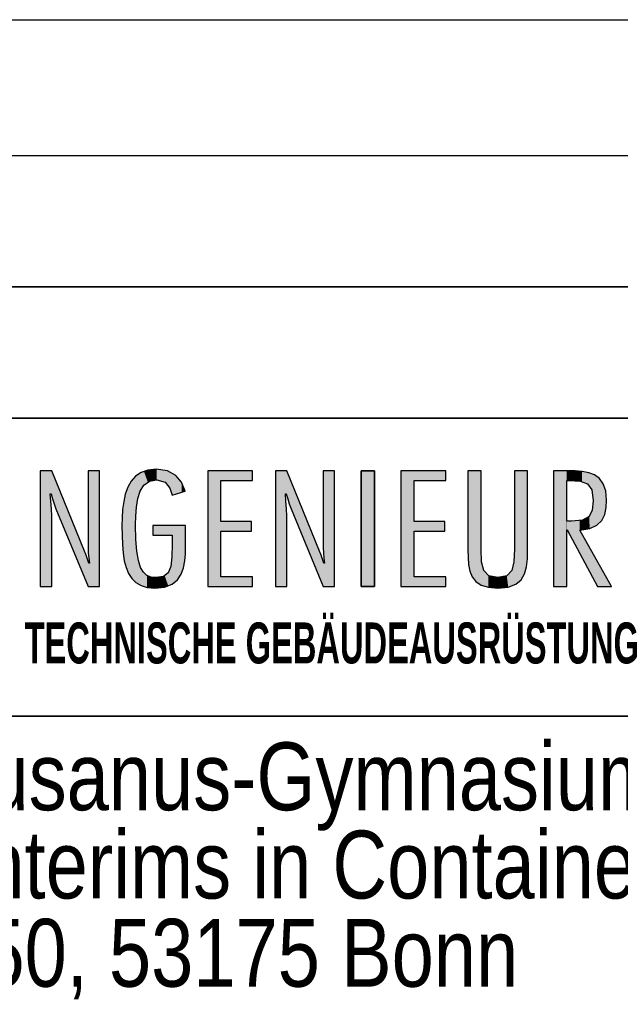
# Model space of a CAD drawing. Extents: x 229 to 926, y 37 to 878.
# Tile 25 of 163: x 786 to 817, y 90 to 140. Entities that reach past the tile are written whole.
import ezdxf
from ezdxf.lldxf.tags import DXFTag

# ---------------------------------------------------------------- set-up
doc = ezdxf.new("R2010")
doc.units = 0
doc.layers.get('0').update_dxf_attribs({"linetype": 'fein_strichliert', "lineweight": 13})
doc.layers.add('X_BI_Geometrie', color=7, linetype='Continuous', lineweight=13)
doc.layers.add('X_BI_Text', color=7, linetype='Continuous', lineweight=25)
doc.styles.get("Standard").update_dxf_attribs({"font": 'arial.ttf'})
tags = doc.linetypes.add('fein_strichliert', pattern=[4, 1, -2, 1]).pattern_tags.tags
tags[8:9] = [DXFTag(74, 4), DXFTag(75, 0), DXFTag(340, '0'), DXFTag(46, 0.0), DXFTag(50, 0.0), DXFTag(44, 0.0), DXFTag(45, 0.0)]
tags[6:7] = [DXFTag(74, 4), DXFTag(75, 0), DXFTag(340, '0'), DXFTag(46, 0.0), DXFTag(50, 0.0), DXFTag(44, 0.0), DXFTag(45, 0.0)]
tags[4:5] = [DXFTag(74, 4), DXFTag(75, 0), DXFTag(340, '0'), DXFTag(46, 0.0), DXFTag(50, 0.0), DXFTag(44, 0.0), DXFTag(45, 0.0)]

# ---------------------------------------------------------------- blocks, each defined once
blk = doc.blocks.new('Blockreferenz-A03CPAFNA9', base_point=(739.746, 41.581))
at = {"color": 0, "linetype": 'ByBlock', "lineweight": 25, "ltscale": 0.25}
for p, q in [((741.976, 140.336), (920.976, 140.336)), ((741.976, 133.336), (920.976, 133.336))]:
    blk.add_line(p, q, dxfattribs=at)
at = {"color": 0, "linetype": 'ByBlock', "lineweight": 35, "ltscale": 0.35}
for p, q in [((741.976, 126.563), (920.976, 126.563)), ((741.976, 119.79), (920.976, 119.79)), ((741.976, 104.408), (920.976, 104.408))]:
    blk.add_line(p, q, dxfattribs=at)
at = {"color": 0, "lineweight": -2}
for p, q in [((786.679, 117.068), (787.273, 117.068)), ((786.679, 111.099), (786.679, 117.068)), ((787.273, 117.068), (788.957, 112.92)), ((789.142, 117.068), (789.736, 117.068)), ((789.142, 113.094), (789.142, 117.068)), ((789.736, 117.068), (789.736, 111.099)), ((791.588, 116.783), (791.874, 116.979)), ((791.874, 116.979), (792.228, 117.104)), ((792.228, 117.104), (792.656, 117.147)), ((792.656, 117.147), (793.234, 117.063)), ((793.234, 117.063), (793.665, 116.829)), ((793.665, 116.829), (793.966, 116.473)), ((795.313, 111.099), (795.313, 117.068)), ((795.313, 117.068), (797.621, 117.068)), ((797.621, 117.068), (797.621, 116.561)), ((798.798, 111.099), (798.798, 117.068)), ((798.798, 117.068), (799.392, 117.068)), ((799.392, 117.068), (801.076, 112.92)), ((801.262, 117.068), (801.855, 117.068)), ((801.262, 113.094), (801.262, 117.068)), ((801.855, 117.068), (801.855, 111.099)), ((803.227, 117.068), (803.908, 117.068)), ((803.227, 111.099), (803.227, 117.068)), ((803.908, 117.068), (803.908, 111.099)), ((805.271, 111.099), (805.271, 117.068)), ((805.271, 117.068), (807.579, 117.068)), ((807.579, 117.068), (807.579, 116.561)), ((808.727, 112.991), (808.727, 117.068)), ((808.727, 117.068), (809.408, 117.068)), ((809.408, 117.068), (809.408, 113.023)), ((811.122, 117.068), (811.804, 117.068)), ((811.122, 113.023), (811.122, 117.068)), ((811.804, 117.068), (811.804, 112.991)), ((813.868, 117.068), (813.137, 117.068)), ((813.137, 117.068), (813.137, 111.099)), ((814.247, 117.063), (813.868, 117.068)), ((814.612, 117.035), (814.247, 117.063)), ((814.952, 116.971), (814.612, 117.035)), ((815.254, 116.854), (814.952, 116.971)), ((815.508, 116.669), (815.254, 116.854)), ((791.19, 116.215), (791.362, 116.525)), ((791.362, 116.525), (791.588, 116.783)), ((792.026, 116.327), (791.831, 116.018)), ((792.306, 116.532), (792.026, 116.327)), ((792.685, 116.609), (792.306, 116.532)), ((793.113, 116.481), (792.685, 116.609)), ((793.361, 116.175), (793.113, 116.481)), ((793.966, 116.473), (794.155, 116.023)), ((795.995, 116.561), (795.995, 114.456)), ((797.621, 116.561), (795.995, 116.561)), ((805.953, 116.561), (805.953, 114.456)), ((807.579, 116.561), (805.953, 116.561)), ((813.819, 116.561), (813.955, 116.561)), ((813.819, 114.471), (813.819, 116.561)), ((813.955, 116.561), (814.511, 116.532)), ((814.511, 116.532), (814.889, 116.396)), ((814.889, 116.396), (815.104, 116.084)), ((815.704, 116.4), (815.508, 116.669)), ((815.829, 116.032), (815.704, 116.4)), ((787.195, 115.881), (787.228, 115.495)), ((787.234, 115.881), (787.195, 115.881)), ((787.315, 115.623), (787.234, 115.881)), ((790.98, 115.478), (791.065, 115.863)), ((791.065, 115.863), (791.19, 116.215)), ((791.831, 116.018), (791.705, 115.632)), ((793.483, 115.809), (793.361, 116.175)), ((794.155, 116.023), (793.483, 115.809)), ((799.353, 115.881), (799.314, 115.881)), ((799.314, 115.881), (799.347, 115.495)), ((799.434, 115.623), (799.353, 115.881)), ((815.104, 116.084), (815.172, 115.524)), ((815.873, 115.548), (815.829, 116.032)), ((787.228, 115.495), (787.259, 115.111)), ((787.393, 115.365), (787.315, 115.623)), ((787.487, 115.113), (787.393, 115.365)), ((790.927, 115.071), (790.98, 115.478)), ((791.705, 115.632), (791.633, 115.196)), ((799.347, 115.495), (799.378, 115.111)), ((799.512, 115.365), (799.434, 115.623)), ((799.606, 115.113), (799.512, 115.365)), ((815.172, 115.524), (815.133, 115.029)), ((815.853, 115.173), (815.873, 115.548)), ((787.259, 115.111), (787.273, 114.725)), ((789.142, 111.099), (787.487, 115.113)), ((790.901, 114.65), (790.927, 115.071)), ((791.633, 115.196), (791.602, 114.734)), ((799.378, 115.111), (799.392, 114.725)), ((801.262, 111.099), (799.606, 115.113)), ((815.133, 115.029), (814.975, 114.704)), ((815.624, 114.507), (815.777, 114.819)), ((815.777, 114.819), (815.853, 115.173)), ((787.273, 114.725), (787.273, 111.099)), ((790.893, 114.226), (790.901, 114.65)), ((791.602, 114.734), (791.594, 114.273)), ((791.594, 114.273), (791.61, 113.523)), ((795.995, 114.456), (797.572, 114.456)), ((797.572, 114.456), (797.572, 113.949)), ((799.392, 114.725), (799.392, 111.099)), ((805.953, 114.456), (807.53, 114.456)), ((807.53, 114.456), (807.53, 113.949)), ((814.062, 114.471), (813.819, 114.471)), ((814.638, 114.526), (814.062, 114.471)), ((814.975, 114.704), (814.638, 114.526)), ((815.373, 114.256), (815.624, 114.507)), ((790.898, 113.727), (790.893, 114.226)), ((792.49, 113.743), (792.49, 114.25)), ((792.49, 114.25), (794.165, 114.25)), ((794.165, 114.25), (794.165, 113.149)), ((797.572, 113.949), (795.995, 113.949)), ((795.995, 113.949), (795.995, 111.606)), ((805.953, 113.949), (805.953, 111.606)), ((807.53, 113.949), (805.953, 113.949)), ((813.819, 111.099), (813.819, 114.02)), ((813.819, 114.02), (813.838, 114.02)), ((813.838, 114.02), (815.396, 111.099)), ((814.491, 114.012), (815.002, 114.084)), ((816.117, 111.099), (814.491, 114.012)), ((815.002, 114.084), (815.373, 114.256)), ((790.915, 113.259), (790.898, 113.727)), ((790.951, 112.825), (790.915, 113.259)), ((791.61, 113.523), (791.659, 112.917)), ((793.483, 113.743), (792.49, 113.743)), ((793.47, 112.622), (793.483, 113.292)), ((793.483, 113.292), (793.483, 113.743)), ((788.957, 112.92), (789.039, 112.714)), ((789.156, 112.831), (789.142, 113.094)), ((789.184, 112.566), (789.156, 112.831)), ((791.012, 112.43), (790.951, 112.825)), ((791.659, 112.917), (791.74, 112.444)), ((794.16, 112.787), (794.132, 112.419)), ((794.165, 113.149), (794.16, 112.787)), ((801.076, 112.92), (801.158, 112.714)), ((801.275, 112.831), (801.262, 113.094)), ((801.303, 112.566), (801.275, 112.831)), ((808.733, 112.599), (808.727, 112.991)), ((809.408, 113.023), (809.431, 112.376)), ((811.098, 112.376), (811.122, 113.023)), ((811.804, 112.991), (811.794, 112.535)), ((789.039, 112.714), (789.112, 112.508)), ((789.112, 112.508), (789.181, 112.302)), ((789.181, 112.302), (789.21, 112.302)), ((789.21, 112.302), (789.184, 112.566)), ((791.102, 112.076), (791.012, 112.43)), ((791.74, 112.444), (791.854, 112.088)), ((793.41, 112.131), (793.47, 112.622)), ((794.132, 112.419), (794.067, 112.062)), ((801.158, 112.714), (801.232, 112.508)), ((801.232, 112.508), (801.3, 112.302)), ((801.3, 112.302), (801.33, 112.302)), ((801.33, 112.302), (801.303, 112.566)), ((808.76, 112.232), (808.733, 112.599)), ((809.431, 112.376), (809.541, 111.919)), ((810.986, 111.919), (811.098, 112.376)), ((811.794, 112.535), (811.749, 112.119)), ((791.228, 111.768), (791.102, 112.076)), ((791.394, 111.508), (791.228, 111.768)), ((791.854, 112.088), (792.001, 111.835)), ((792.001, 111.835), (792.182, 111.672)), ((793.029, 111.616), (793.273, 111.801)), ((793.273, 111.801), (793.41, 112.131)), ((793.946, 111.731), (793.754, 111.445)), ((794.067, 112.062), (793.946, 111.731)), ((808.826, 111.898), (808.76, 112.232)), ((808.945, 111.605), (808.826, 111.898)), ((809.541, 111.919), (809.799, 111.648)), ((810.728, 111.648), (810.986, 111.919)), ((811.649, 111.753), (811.472, 111.449)), ((811.749, 112.119), (811.649, 111.753)), ((791.608, 111.299), (791.394, 111.508)), ((791.875, 111.146), (791.608, 111.299)), ((792.182, 111.672), (792.397, 111.584)), ((792.397, 111.584), (792.646, 111.558)), ((792.646, 111.558), (793.029, 111.616)), ((793.754, 111.445), (793.475, 111.22)), ((795.995, 111.606), (797.621, 111.606)), ((797.621, 111.606), (797.621, 111.099)), ((805.953, 111.606), (807.579, 111.606)), ((807.579, 111.606), (807.579, 111.099)), ((809.132, 111.362), (808.945, 111.605)), ((809.405, 111.177), (809.132, 111.362)), ((809.799, 111.648), (810.265, 111.558)), ((810.265, 111.558), (810.728, 111.648)), ((811.472, 111.449), (811.196, 111.218)), ((787.273, 111.099), (786.679, 111.099)), ((789.736, 111.099), (789.142, 111.099)), ((792.199, 111.052), (791.875, 111.146)), ((792.588, 111.02), (792.199, 111.052)), ((793.092, 111.073), (792.588, 111.02)), ((793.475, 111.22), (793.092, 111.073)), ((797.621, 111.099), (795.313, 111.099)), ((799.392, 111.099), (798.798, 111.099)), ((801.855, 111.099), (801.262, 111.099)), ((807.579, 111.099), (805.271, 111.099)), ((809.777, 111.061), (809.405, 111.177)), ((810.265, 111.02), (809.777, 111.061)), ((810.801, 111.071), (810.265, 111.02)), ((811.196, 111.218), (810.801, 111.071)), ((813.137, 111.099), (813.819, 111.099)), ((815.396, 111.099), (816.117, 111.099))]:
    blk.add_line(p, q, dxfattribs=at)
at = {"color": 0, "lineweight": 25}
for p, q in [((787.273, 117.068), (786.679, 117.068)), ((786.679, 117.068), (786.679, 111.099)), ((788.957, 112.92), (787.273, 117.068)), ((789.736, 117.068), (789.142, 117.068)), ((789.142, 117.068), (789.142, 113.094)), ((789.736, 111.099), (789.736, 117.068)), ((791.874, 116.979), (791.588, 116.783)), ((792.228, 117.104), (791.874, 116.979)), ((792.656, 117.147), (792.228, 117.104)), ((793.234, 117.063), (792.656, 117.147)), ((793.665, 116.829), (793.234, 117.063)), ((793.966, 116.473), (793.665, 116.829)), ((797.621, 117.068), (795.313, 117.068)), ((795.313, 117.068), (795.313, 111.099)), ((797.621, 116.561), (797.621, 117.068)), ((799.392, 117.068), (798.798, 117.068)), ((798.798, 117.068), (798.798, 111.099)), ((801.076, 112.92), (799.392, 117.068)), ((801.855, 117.068), (801.262, 117.068)), ((801.262, 117.068), (801.262, 113.094)), ((801.855, 111.099), (801.855, 117.068)), ((803.227, 117.068), (803.908, 117.068)), ((803.227, 111.099), (803.227, 117.068)), ((803.908, 117.068), (803.227, 117.068)), ((803.227, 117.068), (803.227, 111.099)), ((803.908, 117.068), (803.908, 111.099)), ((803.908, 111.099), (803.908, 117.068)), ((807.579, 117.068), (805.271, 117.068)), ((805.271, 117.068), (805.271, 111.099)), ((807.579, 116.561), (807.579, 117.068)), ((809.408, 117.068), (808.727, 117.068)), ((808.727, 117.068), (808.727, 112.991)), ((809.408, 113.023), (809.408, 117.068)), ((811.804, 117.068), (811.122, 117.068)), ((811.122, 117.068), (811.122, 113.023)), ((811.804, 112.991), (811.804, 117.068)), ((813.868, 117.068), (813.137, 117.068)), ((813.137, 117.068), (813.137, 111.099)), ((814.247, 117.063), (813.868, 117.068)), ((814.612, 117.035), (814.247, 117.063)), ((814.952, 116.971), (814.612, 117.035)), ((815.254, 116.854), (814.952, 116.971)), ((815.508, 116.669), (815.254, 116.854)), ((791.362, 116.525), (791.19, 116.215)), ((791.588, 116.783), (791.362, 116.525)), ((791.831, 116.018), (792.026, 116.327)), ((792.026, 116.327), (792.306, 116.532)), ((792.306, 116.532), (792.685, 116.609)), ((792.685, 116.609), (793.113, 116.481)), ((793.113, 116.481), (793.361, 116.175)), ((794.155, 116.023), (793.966, 116.473)), ((795.995, 114.456), (795.995, 116.561)), ((795.995, 116.561), (797.621, 116.561)), ((805.953, 114.456), (805.953, 116.561)), ((805.953, 116.561), (807.579, 116.561)), ((813.819, 114.471), (813.819, 116.561)), ((813.819, 116.561), (813.955, 116.561)), ((813.955, 116.561), (814.511, 116.532)), ((814.511, 116.532), (814.889, 116.396)), ((814.889, 116.396), (815.104, 116.084)), ((815.704, 116.4), (815.508, 116.669)), ((815.829, 116.032), (815.704, 116.4)), ((787.228, 115.495), (787.195, 115.881)), ((787.195, 115.881), (787.234, 115.881)), ((787.234, 115.881), (787.315, 115.623)), ((791.065, 115.863), (790.98, 115.478)), ((791.19, 116.215), (791.065, 115.863)), ((791.705, 115.632), (791.831, 116.018)), ((793.361, 116.175), (793.483, 115.809)), ((793.483, 115.809), (794.155, 116.023)), ((799.347, 115.495), (799.314, 115.881)), ((799.314, 115.881), (799.353, 115.881)), ((799.353, 115.881), (799.434, 115.623)), ((815.104, 116.084), (815.172, 115.524)), ((815.873, 115.548), (815.829, 116.032)), ((787.259, 115.111), (787.228, 115.495)), ((787.315, 115.623), (787.393, 115.365)), ((787.393, 115.365), (787.487, 115.113)), ((790.98, 115.478), (790.927, 115.071)), ((791.633, 115.196), (791.705, 115.632)), ((799.378, 115.111), (799.347, 115.495)), ((799.434, 115.623), (799.512, 115.365)), ((799.512, 115.365), (799.606, 115.113)), ((815.172, 115.524), (815.133, 115.029)), ((815.853, 115.173), (815.873, 115.548)), ((787.273, 114.725), (787.259, 115.111)), ((787.487, 115.113), (789.142, 111.099)), ((790.927, 115.071), (790.901, 114.65)), ((791.602, 114.734), (791.633, 115.196)), ((799.392, 114.725), (799.378, 115.111)), ((799.606, 115.113), (801.262, 111.099)), ((815.133, 115.029), (814.975, 114.704)), ((815.624, 114.507), (815.777, 114.819)), ((815.777, 114.819), (815.853, 115.173)), ((787.273, 111.099), (787.273, 114.725)), ((790.901, 114.65), (790.893, 114.226)), ((791.594, 114.273), (791.602, 114.734)), ((791.61, 113.523), (791.594, 114.273)), ((797.572, 114.456), (795.995, 114.456)), ((797.572, 113.949), (797.572, 114.456)), ((799.392, 111.099), (799.392, 114.725)), ((807.53, 114.456), (805.953, 114.456)), ((807.53, 113.949), (807.53, 114.456)), ((814.062, 114.471), (813.819, 114.471)), ((814.638, 114.526), (814.062, 114.471)), ((814.975, 114.704), (814.638, 114.526)), ((815.373, 114.256), (815.624, 114.507)), ((790.893, 114.226), (790.898, 113.727)), ((794.165, 114.25), (792.49, 114.25)), ((792.49, 114.25), (792.49, 113.743)), ((794.165, 113.149), (794.165, 114.25)), ((795.995, 111.606), (795.995, 113.949)), ((795.995, 113.949), (797.572, 113.949)), ((805.953, 113.949), (807.53, 113.949)), ((805.953, 111.606), (805.953, 113.949)), ((813.819, 114.02), (813.838, 114.02)), ((813.819, 111.099), (813.819, 114.02)), ((813.838, 114.02), (815.396, 111.099)), ((814.491, 114.012), (815.002, 114.084)), ((816.117, 111.099), (814.491, 114.012)), ((815.002, 114.084), (815.373, 114.256)), ((790.898, 113.727), (790.915, 113.259)), ((790.915, 113.259), (790.951, 112.825)), ((791.659, 112.917), (791.61, 113.523)), ((792.49, 113.743), (793.483, 113.743)), ((793.483, 113.292), (793.47, 112.622)), ((793.483, 113.743), (793.483, 113.292)), ((789.039, 112.714), (788.957, 112.92)), ((789.142, 113.094), (789.156, 112.831)), ((789.156, 112.831), (789.184, 112.566)), ((790.951, 112.825), (791.012, 112.43)), ((791.74, 112.444), (791.659, 112.917)), ((794.132, 112.419), (794.16, 112.787)), ((794.16, 112.787), (794.165, 113.149)), ((801.158, 112.714), (801.076, 112.92)), ((801.262, 113.094), (801.275, 112.831)), ((801.275, 112.831), (801.303, 112.566)), ((808.727, 112.991), (808.733, 112.599)), ((809.431, 112.376), (809.408, 113.023)), ((811.122, 113.023), (811.098, 112.376)), ((811.794, 112.535), (811.804, 112.991)), ((789.112, 112.508), (789.039, 112.714)), ((789.181, 112.302), (789.112, 112.508)), ((789.21, 112.302), (789.181, 112.302)), ((789.184, 112.566), (789.21, 112.302)), ((791.012, 112.43), (791.102, 112.076)), ((791.854, 112.088), (791.74, 112.444)), ((793.47, 112.622), (793.41, 112.131)), ((794.067, 112.062), (794.132, 112.419)), ((801.232, 112.508), (801.158, 112.714)), ((801.3, 112.302), (801.232, 112.508)), ((801.33, 112.302), (801.3, 112.302)), ((801.303, 112.566), (801.33, 112.302)), ((808.733, 112.599), (808.76, 112.232)), ((809.541, 111.919), (809.431, 112.376)), ((811.098, 112.376), (810.986, 111.919)), ((811.749, 112.119), (811.794, 112.535)), ((791.102, 112.076), (791.228, 111.768)), ((791.228, 111.768), (791.394, 111.508)), ((792.001, 111.835), (791.854, 112.088)), ((792.182, 111.672), (792.001, 111.835)), ((793.273, 111.801), (793.029, 111.616)), ((793.41, 112.131), (793.273, 111.801)), ((793.754, 111.445), (793.946, 111.731)), ((793.946, 111.731), (794.067, 112.062)), ((808.76, 112.232), (808.826, 111.898)), ((808.826, 111.898), (808.945, 111.605)), ((809.799, 111.648), (809.541, 111.919)), ((810.986, 111.919), (810.728, 111.648)), ((811.472, 111.449), (811.649, 111.753)), ((811.649, 111.753), (811.749, 112.119)), ((791.394, 111.508), (791.608, 111.299)), ((791.608, 111.299), (791.875, 111.146)), ((792.397, 111.584), (792.182, 111.672)), ((792.646, 111.558), (792.397, 111.584)), ((793.029, 111.616), (792.646, 111.558)), ((793.475, 111.22), (793.754, 111.445)), ((797.621, 111.606), (795.995, 111.606)), ((797.621, 111.099), (797.621, 111.606)), ((807.579, 111.606), (805.953, 111.606)), ((807.579, 111.099), (807.579, 111.606)), ((808.945, 111.605), (809.132, 111.362)), ((809.132, 111.362), (809.405, 111.177)), ((810.265, 111.558), (809.799, 111.648)), ((810.728, 111.648), (810.265, 111.558)), ((811.196, 111.218), (811.472, 111.449)), ((786.679, 111.099), (787.273, 111.099)), ((789.142, 111.099), (789.736, 111.099)), ((791.875, 111.146), (792.199, 111.052)), ((792.199, 111.052), (792.588, 111.02)), ((792.588, 111.02), (793.092, 111.073)), ((793.092, 111.073), (793.475, 111.22)), ((795.313, 111.099), (797.621, 111.099)), ((798.798, 111.099), (799.392, 111.099)), ((801.262, 111.099), (801.855, 111.099)), ((803.908, 111.099), (803.227, 111.099)), ((803.227, 111.099), (803.908, 111.099)), ((805.271, 111.099), (807.579, 111.099)), ((809.405, 111.177), (809.777, 111.061)), ((809.777, 111.061), (810.265, 111.02)), ((810.265, 111.02), (810.801, 111.071)), ((810.801, 111.071), (811.196, 111.218)), ((813.137, 111.099), (813.819, 111.099)), ((815.396, 111.099), (816.117, 111.099))]:
    blk.add_line(p, q, dxfattribs=at)
for points in [[(786.679, 111.099), (786.679, 117.068), (787.195, 111.099)], [(787.195, 111.099), (786.679, 117.068), (787.195, 117.068)], [(787.195, 115.881), (787.195, 117.068), (787.234, 115.881)], [(787.234, 115.881), (787.195, 117.068), (787.234, 117.068)], [(787.234, 115.881), (787.234, 117.068), (787.273, 115.757)], [(787.273, 115.757), (787.234, 117.068), (787.273, 117.068)], [(787.273, 115.757), (787.273, 117.068), (787.315, 115.623)], [(787.315, 115.623), (787.273, 117.068), (787.315, 116.965)], [(787.315, 115.623), (787.315, 116.965), (787.393, 115.365)], [(787.393, 115.365), (787.315, 116.965), (787.393, 116.771)], [(789.142, 113.094), (789.142, 117.068), (789.156, 112.831)], [(789.156, 112.831), (789.142, 117.068), (789.156, 117.068)], [(789.156, 112.831), (789.156, 117.068), (789.184, 112.566)], [(789.184, 112.566), (789.156, 117.068), (789.184, 117.068)], [(789.184, 112.566), (789.184, 117.068), (789.21, 112.302)], [(789.21, 112.302), (789.184, 117.068), (789.21, 117.068)], [(789.21, 111.099), (789.21, 117.068), (789.736, 111.099)], [(789.736, 111.099), (789.21, 117.068), (789.736, 117.068)], [(791.633, 115.196), (791.602, 116.792), (791.633, 116.814)], [(791.705, 115.632), (791.633, 116.814), (791.705, 116.863)], [(791.633, 115.196), (791.633, 116.814), (791.705, 115.632)], [(791.831, 116.018), (791.705, 116.863), (791.831, 116.949)], [(791.705, 115.632), (791.705, 116.863), (791.831, 116.018)], [(791.874, 116.087), (791.831, 116.949), (791.874, 116.979)], [(791.831, 116.018), (791.831, 116.949), (791.874, 116.087)], [(792.026, 116.327), (791.874, 116.979), (792.026, 117.032)], [(791.874, 116.087), (791.874, 116.979), (792.026, 116.327)], [(792.228, 116.475), (792.026, 117.032), (792.228, 117.104)], [(792.026, 116.327), (792.026, 117.032), (792.228, 116.475)], [(792.306, 116.532), (792.228, 117.104), (792.306, 117.111)], [(792.228, 116.475), (792.228, 117.104), (792.306, 116.532)], [(792.656, 116.603), (792.306, 117.111), (792.656, 117.147)], [(792.306, 116.532), (792.306, 117.111), (792.656, 116.603)], [(792.656, 116.603), (792.656, 117.147), (792.685, 116.609)], [(792.685, 116.609), (792.656, 117.147), (792.685, 117.143)], [(792.685, 116.609), (792.685, 117.143), (793.113, 116.481)], [(793.113, 116.481), (792.685, 117.143), (793.113, 117.081)], [(793.113, 116.481), (793.113, 117.081), (793.234, 116.332)], [(793.234, 116.332), (793.113, 117.081), (793.234, 117.063)], [(793.234, 116.332), (793.234, 117.063), (793.361, 116.175)], [(793.361, 116.175), (793.234, 117.063), (793.361, 116.994)], [(793.361, 116.175), (793.361, 116.994), (793.483, 115.809)], [(793.483, 115.809), (793.361, 116.994), (793.483, 116.927)], [(793.483, 115.809), (793.483, 116.927), (793.665, 115.867)], [(793.665, 115.867), (793.483, 116.927), (793.665, 116.829)], [(793.665, 115.867), (793.665, 116.829), (793.966, 115.963)], [(793.966, 115.963), (793.665, 116.829), (793.966, 116.473)], [(795.313, 111.099), (795.313, 117.068), (795.995, 111.099)], [(795.995, 116.561), (795.313, 117.068), (795.995, 117.068)], [(795.995, 111.099), (795.313, 117.068), (795.995, 111.606)], [(795.995, 111.606), (795.313, 117.068), (795.995, 113.949)], [(795.995, 113.949), (795.313, 117.068), (795.995, 114.456)], [(795.995, 114.456), (795.313, 117.068), (795.995, 116.561)], [(795.995, 116.561), (795.995, 117.068), (797.621, 116.561)], [(797.621, 116.561), (795.995, 117.068), (797.621, 117.068)], [(798.798, 111.099), (798.798, 117.068), (799.314, 111.099)], [(799.314, 111.099), (798.798, 117.068), (799.314, 117.068)], [(799.314, 115.881), (799.314, 117.068), (799.353, 115.881)], [(799.353, 115.881), (799.314, 117.068), (799.353, 117.068)], [(799.353, 115.881), (799.353, 117.068), (799.392, 115.757)], [(799.392, 115.757), (799.353, 117.068), (799.392, 117.068)], [(799.392, 115.757), (799.392, 117.068), (799.434, 115.623)], [(799.434, 115.623), (799.392, 117.068), (799.434, 116.965)], [(799.434, 115.623), (799.434, 116.965), (799.512, 115.365)], [(799.512, 115.365), (799.434, 116.965), (799.512, 116.771)], [(801.262, 113.094), (801.262, 117.068), (801.275, 112.831)], [(801.275, 112.831), (801.262, 117.068), (801.275, 117.068)], [(801.275, 112.831), (801.275, 117.068), (801.303, 112.566)], [(801.303, 112.566), (801.275, 117.068), (801.303, 117.068)], [(801.303, 112.566), (801.303, 117.068), (801.33, 112.302)], [(801.33, 112.302), (801.303, 117.068), (801.33, 117.068)], [(801.33, 111.099), (801.33, 117.068), (801.855, 111.099)], [(801.855, 111.099), (801.33, 117.068), (801.855, 117.068)], [(803.227, 111.099), (803.227, 117.068), (803.908, 111.099)], [(803.908, 111.099), (803.227, 117.068), (803.908, 117.068)], [(805.271, 111.099), (805.271, 117.068), (805.953, 111.099)], [(805.953, 116.561), (805.271, 117.068), (805.953, 117.068)], [(805.953, 111.099), (805.271, 117.068), (805.953, 111.606)], [(805.953, 111.606), (805.271, 117.068), (805.953, 113.949)], [(805.953, 113.949), (805.271, 117.068), (805.953, 114.456)], [(805.953, 114.456), (805.271, 117.068), (805.953, 116.561)], [(805.953, 116.561), (805.953, 117.068), (807.579, 116.561)], [(807.579, 116.561), (805.953, 117.068), (807.579, 117.068)], [(808.727, 112.991), (808.727, 117.068), (808.733, 112.599)], [(808.733, 112.599), (808.727, 117.068), (808.733, 117.068)], [(808.733, 112.599), (808.733, 117.068), (808.76, 112.232)], [(808.76, 112.232), (808.733, 117.068), (808.76, 117.068)], [(808.76, 112.232), (808.76, 117.068), (808.826, 111.898)], [(808.826, 111.898), (808.76, 117.068), (808.826, 117.068)], [(808.826, 111.898), (808.826, 117.068), (808.945, 111.605)], [(808.945, 111.605), (808.826, 117.068), (808.945, 117.068)], [(808.945, 111.605), (808.945, 117.068), (809.132, 111.362)], [(809.132, 111.362), (808.945, 117.068), (809.132, 117.068)], [(809.132, 111.362), (809.132, 117.068), (809.405, 111.177)], [(809.405, 111.177), (809.132, 117.068), (809.405, 117.068)], [(809.405, 111.177), (809.405, 117.068), (809.408, 111.176)], [(809.408, 113.023), (809.405, 117.068), (809.408, 117.068)], [(809.408, 111.176), (809.405, 117.068), (809.408, 113.023)], [(811.122, 113.023), (811.122, 117.068), (811.196, 111.218)], [(811.196, 111.218), (811.122, 117.068), (811.196, 117.068)], [(811.196, 111.218), (811.196, 117.068), (811.472, 111.449)], [(811.472, 111.449), (811.196, 117.068), (811.472, 117.068)], [(811.472, 111.449), (811.472, 117.068), (811.649, 111.753)], [(811.649, 111.753), (811.472, 117.068), (811.649, 117.068)], [(811.649, 111.753), (811.649, 117.068), (811.749, 112.119)], [(811.749, 112.119), (811.649, 117.068), (811.749, 117.068)], [(811.749, 112.119), (811.749, 117.068), (811.794, 112.535)], [(811.794, 112.535), (811.749, 117.068), (811.794, 117.068)], [(811.794, 112.535), (811.794, 117.068), (811.804, 112.991)], [(811.804, 112.991), (811.794, 117.068), (811.804, 117.068)], [(813.137, 111.099), (813.137, 117.068), (813.819, 111.099)], [(813.819, 116.561), (813.137, 117.068), (813.819, 117.068)], [(813.819, 111.099), (813.137, 117.068), (813.819, 114.02)], [(813.819, 114.02), (813.137, 117.068), (813.819, 114.471)], [(813.819, 114.471), (813.137, 117.068), (813.819, 116.561)], [(813.819, 116.561), (813.819, 117.068), (813.868, 116.561)], [(813.868, 116.561), (813.819, 117.068), (813.868, 117.068)], [(813.868, 116.561), (813.868, 117.068), (813.955, 116.561)], [(813.955, 116.561), (813.868, 117.068), (813.955, 117.067)], [(813.955, 116.561), (813.955, 117.067), (814.247, 116.546)], [(814.247, 116.546), (813.955, 117.067), (814.247, 117.063)], [(814.247, 116.546), (814.247, 117.063), (814.511, 116.532)], [(814.511, 116.532), (814.247, 117.063), (814.511, 117.043)], [(814.511, 116.532), (814.511, 117.043), (814.612, 116.495)], [(814.612, 116.495), (814.511, 117.043), (814.612, 117.035)], [(814.612, 116.495), (814.612, 117.035), (814.889, 116.396)], [(814.889, 116.396), (814.612, 117.035), (814.889, 116.983)], [(814.889, 116.396), (814.889, 116.983), (814.952, 116.305)], [(814.952, 116.305), (814.889, 116.983), (814.952, 116.971)], [(814.952, 116.305), (814.952, 116.971), (815.104, 116.084)], [(815.104, 116.084), (814.952, 116.971), (815.104, 116.912)], [(815.104, 116.084), (815.104, 116.912), (815.172, 115.524)], [(815.172, 115.524), (815.104, 116.912), (815.172, 116.886)], [(815.172, 114.163), (815.172, 116.886), (815.254, 114.201)], [(815.254, 114.201), (815.172, 116.886), (815.254, 116.854)], [(815.254, 114.201), (815.254, 116.854), (815.373, 114.256)], [(815.373, 114.256), (815.254, 116.854), (815.373, 116.768)], [(787.393, 115.365), (787.393, 116.771), (787.487, 115.113)], [(787.487, 115.113), (787.393, 116.771), (787.487, 116.54)], [(787.487, 115.113), (787.487, 116.54), (788.957, 111.548)], [(788.957, 111.548), (787.487, 116.54), (788.957, 112.92)], [(791.362, 111.558), (791.228, 116.282), (791.362, 116.525)], [(791.394, 111.508), (791.362, 116.525), (791.394, 116.561)], [(791.362, 111.558), (791.362, 116.525), (791.394, 111.508)], [(791.588, 111.319), (791.394, 116.561), (791.588, 116.783)], [(791.394, 111.508), (791.394, 116.561), (791.588, 111.319)], [(791.594, 111.313), (791.588, 116.783), (791.594, 116.787)], [(791.588, 111.319), (791.588, 116.783), (791.594, 111.313)], [(791.602, 114.734), (791.594, 116.787), (791.602, 116.792)], [(791.594, 114.273), (791.594, 116.787), (791.602, 114.734)], [(791.602, 114.734), (791.602, 116.792), (791.633, 115.196)], [(793.966, 115.963), (793.966, 116.473), (794.155, 116.023)], [(799.512, 115.365), (799.512, 116.771), (799.606, 115.113)], [(799.606, 115.113), (799.512, 116.771), (799.606, 116.54)], [(799.606, 115.113), (799.606, 116.54), (801.076, 111.548)], [(801.076, 111.548), (799.606, 116.54), (801.076, 112.92)], [(815.373, 114.256), (815.373, 116.768), (815.508, 114.391)], [(815.508, 114.391), (815.373, 116.768), (815.508, 116.669)], [(815.508, 114.391), (815.508, 116.669), (815.624, 114.507)], [(815.624, 114.507), (815.508, 116.669), (815.624, 116.51)], [(815.624, 114.507), (815.624, 116.51), (815.704, 114.67)], [(815.704, 114.67), (815.624, 116.51), (815.704, 116.4)], [(815.704, 114.67), (815.704, 116.4), (815.777, 114.819)], [(815.777, 114.819), (815.704, 116.4), (815.777, 116.186)], [(787.195, 111.099), (787.195, 115.881), (787.228, 111.099)], [(787.228, 111.099), (787.195, 115.881), (787.228, 115.495)], [(791.065, 112.221), (791.012, 115.623), (791.065, 115.863)], [(791.102, 112.076), (791.065, 115.863), (791.102, 115.966)], [(791.065, 112.221), (791.065, 115.863), (791.102, 112.076)], [(791.19, 111.859), (791.102, 115.966), (791.19, 116.215)], [(791.102, 112.076), (791.102, 115.966), (791.19, 111.859)], [(791.228, 111.768), (791.19, 116.215), (791.228, 116.282)], [(791.19, 111.859), (791.19, 116.215), (791.228, 111.768)], [(791.228, 111.768), (791.228, 116.282), (791.362, 111.558)], [(799.314, 111.099), (799.314, 115.881), (799.347, 111.099)], [(799.347, 111.099), (799.314, 115.881), (799.347, 115.495)], [(815.777, 114.819), (815.777, 116.186), (815.829, 115.063)], [(815.829, 115.063), (815.777, 116.186), (815.829, 116.032)], [(815.829, 115.063), (815.829, 116.032), (815.853, 115.173)], [(815.853, 115.173), (815.829, 116.032), (815.853, 115.773)], [(787.228, 111.099), (787.228, 115.495), (787.259, 111.099)], [(787.259, 111.099), (787.228, 115.495), (787.259, 115.111)], [(790.98, 112.641), (790.951, 115.26), (790.98, 115.478)], [(791.012, 112.43), (790.98, 115.478), (791.012, 115.623)], [(790.98, 112.641), (790.98, 115.478), (791.012, 112.43)], [(791.012, 112.43), (791.012, 115.623), (791.065, 112.221)], [(799.347, 111.099), (799.347, 115.495), (799.378, 111.099)], [(799.378, 111.099), (799.347, 115.495), (799.378, 115.111)], [(815.172, 114.163), (815.133, 115.029), (815.172, 115.524)], [(815.853, 115.173), (815.853, 115.773), (815.873, 115.548)], [(787.259, 111.099), (787.259, 115.111), (787.273, 111.099)], [(787.273, 111.099), (787.259, 115.111), (787.273, 114.725)], [(790.915, 113.259), (790.901, 114.65), (790.915, 114.885)], [(790.927, 113.118), (790.915, 114.885), (790.927, 115.071)], [(790.915, 113.259), (790.915, 114.885), (790.927, 113.118)], [(790.951, 112.825), (790.927, 115.071), (790.951, 115.26)], [(790.927, 113.118), (790.927, 115.071), (790.951, 112.825)], [(790.951, 112.825), (790.951, 115.26), (790.98, 112.641)], [(799.378, 111.099), (799.378, 115.111), (799.392, 111.099)], [(799.392, 111.099), (799.378, 115.111), (799.392, 114.725)], [(815.133, 114.145), (815.002, 114.76), (815.133, 115.029)], [(815.133, 114.145), (815.133, 115.029), (815.172, 114.163)], [(790.898, 113.727), (790.893, 114.226), (790.898, 114.492)], [(790.901, 113.654), (790.898, 114.492), (790.901, 114.65)], [(790.898, 113.727), (790.898, 114.492), (790.901, 113.654)], [(790.901, 113.654), (790.901, 114.65), (790.915, 113.259)], [(791.594, 111.313), (791.594, 114.273), (791.608, 111.299)], [(791.608, 111.299), (791.594, 114.273), (791.608, 113.626)], [(795.995, 113.949), (795.995, 114.456), (797.572, 113.949)], [(797.572, 113.949), (795.995, 114.456), (797.572, 114.456)], [(805.953, 113.949), (805.953, 114.456), (807.53, 113.949)], [(807.53, 113.949), (805.953, 114.456), (807.53, 114.456)], [(813.819, 114.02), (813.819, 114.471), (813.838, 114.02)], [(813.838, 114.02), (813.819, 114.471), (813.838, 114.471)], [(813.838, 114.02), (813.838, 114.471), (814.062, 113.6)], [(814.062, 113.6), (813.838, 114.471), (814.062, 114.471)], [(814.491, 112.797), (814.062, 114.471), (814.491, 114.512)], [(814.062, 113.6), (814.062, 114.471), (814.491, 112.797)], [(814.638, 114.033), (814.491, 114.512), (814.638, 114.526)], [(814.491, 114.012), (814.491, 114.512), (814.638, 114.033)], [(814.975, 114.08), (814.638, 114.526), (814.975, 114.704)], [(814.638, 114.033), (814.638, 114.526), (814.975, 114.08)], [(815.002, 114.084), (814.975, 114.704), (815.002, 114.76)], [(814.975, 114.08), (814.975, 114.704), (815.002, 114.084)], [(815.002, 114.084), (815.002, 114.76), (815.133, 114.145)], [(792.49, 113.743), (792.49, 114.25), (793.483, 113.743)], [(793.483, 113.743), (792.49, 114.25), (793.483, 114.25)], [(793.483, 113.743), (793.483, 114.25), (793.754, 111.445)], [(793.754, 111.445), (793.483, 114.25), (793.754, 114.25)], [(793.754, 111.445), (793.754, 114.25), (793.946, 111.731)], [(793.946, 111.731), (793.754, 114.25), (793.946, 114.25)], [(793.946, 111.731), (793.946, 114.25), (794.067, 112.062)], [(794.067, 112.062), (793.946, 114.25), (794.067, 114.25)], [(794.067, 112.062), (794.067, 114.25), (794.132, 112.419)], [(794.132, 112.419), (794.067, 114.25), (794.132, 114.25)], [(794.132, 112.419), (794.132, 114.25), (794.16, 112.787)], [(794.16, 112.787), (794.132, 114.25), (794.16, 114.25)], [(794.16, 112.787), (794.16, 114.25), (794.165, 113.149)], [(794.165, 113.149), (794.16, 114.25), (794.165, 114.25)], [(814.491, 112.797), (814.491, 114.012), (815.396, 111.099)], [(815.396, 111.099), (814.491, 114.012), (815.396, 112.39)], [(791.608, 111.299), (791.608, 113.626), (791.61, 111.298)], [(791.61, 111.298), (791.608, 113.626), (791.61, 113.523)], [(791.61, 111.298), (791.61, 113.523), (791.659, 111.27)], [(791.659, 111.27), (791.61, 113.523), (791.659, 112.917)], [(793.483, 111.227), (793.475, 112.863), (793.483, 113.292)], [(793.483, 113.292), (793.483, 113.743), (793.754, 111.445)], [(793.483, 111.227), (793.483, 113.292), (793.754, 111.445)], [(788.957, 111.548), (788.957, 112.92), (789.039, 111.349)], [(789.039, 111.349), (788.957, 112.92), (789.039, 112.714)], [(791.659, 111.27), (791.659, 112.917), (791.74, 111.224)], [(791.74, 111.224), (791.659, 112.917), (791.74, 112.444)], [(793.475, 111.22), (793.47, 112.622), (793.475, 112.863)], [(793.475, 111.22), (793.475, 112.863), (793.483, 111.227)], [(801.076, 111.548), (801.076, 112.92), (801.158, 111.349)], [(801.158, 111.349), (801.076, 112.92), (801.158, 112.714)], [(809.408, 111.176), (809.408, 113.023), (809.431, 111.169)], [(809.431, 111.169), (809.408, 113.023), (809.431, 112.376)], [(811.122, 111.191), (811.098, 112.376), (811.122, 113.023)], [(811.122, 111.191), (811.122, 113.023), (811.196, 111.218)], [(789.039, 111.349), (789.039, 112.714), (789.112, 111.171)], [(789.112, 111.171), (789.039, 112.714), (789.112, 112.508)], [(789.112, 111.171), (789.112, 112.508), (789.142, 111.099)], [(789.142, 111.099), (789.112, 112.508), (789.142, 112.419)], [(789.142, 111.099), (789.142, 112.419), (789.181, 111.099)], [(789.181, 111.099), (789.142, 112.419), (789.181, 112.302)], [(789.181, 111.099), (789.181, 112.302), (789.21, 111.099)], [(789.21, 111.099), (789.181, 112.302), (789.21, 112.302)], [(791.74, 111.224), (791.74, 112.444), (791.854, 111.158)], [(791.854, 111.158), (791.74, 112.444), (791.854, 112.088)], [(793.47, 111.218), (793.41, 112.131), (793.47, 112.622)], [(793.47, 111.218), (793.47, 112.622), (793.475, 111.22)], [(801.158, 111.349), (801.158, 112.714), (801.232, 111.171)], [(801.232, 111.171), (801.158, 112.714), (801.232, 112.508)], [(801.232, 111.171), (801.232, 112.508), (801.262, 111.099)], [(801.262, 111.099), (801.232, 112.508), (801.262, 112.419)], [(801.262, 111.099), (801.262, 112.419), (801.3, 111.099)], [(801.3, 111.099), (801.262, 112.419), (801.3, 112.302)], [(801.3, 111.099), (801.3, 112.302), (801.33, 111.099)], [(801.33, 111.099), (801.3, 112.302), (801.33, 112.302)], [(809.431, 111.169), (809.431, 112.376), (809.541, 111.135)], [(809.541, 111.135), (809.431, 112.376), (809.541, 111.919)], [(811.098, 111.181), (810.986, 111.919), (811.098, 112.376)], [(811.098, 111.181), (811.098, 112.376), (811.122, 111.191)], [(815.396, 111.099), (815.396, 112.39), (816.117, 111.099)], [(791.854, 111.158), (791.854, 112.088), (791.875, 111.146)], [(791.875, 111.146), (791.854, 112.088), (791.875, 112.052)], [(791.875, 111.146), (791.875, 112.052), (792.001, 111.11)], [(792.001, 111.11), (791.875, 112.052), (792.001, 111.835)], [(792.001, 111.11), (792.001, 111.835), (792.182, 111.057)], [(792.182, 111.057), (792.001, 111.835), (792.182, 111.672)], [(793.273, 111.142), (793.092, 111.664), (793.273, 111.801)], [(793.41, 111.195), (793.273, 111.801), (793.41, 112.131)], [(793.273, 111.142), (793.273, 111.801), (793.41, 111.195)], [(793.41, 111.195), (793.41, 112.131), (793.47, 111.218)], [(809.541, 111.135), (809.541, 111.919), (809.777, 111.061)], [(809.777, 111.061), (809.541, 111.919), (809.777, 111.671)], [(810.986, 111.14), (810.801, 111.725), (810.986, 111.919)], [(810.986, 111.14), (810.986, 111.919), (811.098, 111.181)], [(792.182, 111.057), (792.182, 111.672), (792.199, 111.052)], [(792.199, 111.052), (792.182, 111.672), (792.199, 111.665)], [(792.199, 111.052), (792.199, 111.665), (792.397, 111.036)], [(792.397, 111.036), (792.199, 111.665), (792.397, 111.584)], [(792.397, 111.036), (792.397, 111.584), (792.588, 111.02)], [(792.588, 111.02), (792.397, 111.584), (792.588, 111.564)], [(792.588, 111.02), (792.588, 111.564), (792.646, 111.026)], [(792.646, 111.026), (792.588, 111.564), (792.646, 111.558)], [(793.029, 111.066), (792.646, 111.558), (793.029, 111.616)], [(792.646, 111.026), (792.646, 111.558), (793.029, 111.066)], [(793.092, 111.073), (793.029, 111.616), (793.092, 111.664)], [(793.029, 111.066), (793.029, 111.616), (793.092, 111.073)], [(793.092, 111.073), (793.092, 111.664), (793.273, 111.142)], [(795.995, 111.099), (795.995, 111.606), (797.621, 111.099)], [(797.621, 111.099), (795.995, 111.606), (797.621, 111.606)], [(805.953, 111.099), (805.953, 111.606), (807.579, 111.099)], [(807.579, 111.099), (805.953, 111.606), (807.579, 111.606)], [(809.777, 111.061), (809.777, 111.671), (809.799, 111.059)], [(809.799, 111.059), (809.777, 111.671), (809.799, 111.648)], [(809.799, 111.059), (809.799, 111.648), (810.265, 111.02)], [(810.265, 111.02), (809.799, 111.648), (810.265, 111.558)], [(810.728, 111.064), (810.265, 111.558), (810.728, 111.648)], [(810.265, 111.02), (810.265, 111.558), (810.728, 111.064)], [(810.801, 111.071), (810.728, 111.648), (810.801, 111.725)], [(810.728, 111.064), (810.728, 111.648), (810.801, 111.071)], [(810.801, 111.071), (810.801, 111.725), (810.986, 111.14)]]:
    blk.add_solid(points, dxfattribs=at)
at = {"layer": 'X_BI_Text', "color": 0, "linetype": 'ByBlock', "lineweight": 70, "ltscale": 0.7, "insert": (785.872, 109.245), "char_height": 2.115, "attachment_point": 1}
blk.add_mtext('{\\W0.6;\\fArial|b1|i0;TECHNISCHE GEBÄUDEAUSRÜSTUNG}', dxfattribs=at)

msp = doc.modelspace()

# ---------------------------------------------------------------- block references
at = {"layer": 'X_BI_Geometrie', "ltscale": 0.13}
msp.add_blockref('Blockreferenz-A03CPAFNA9', (739.746, 41.581), dxfattribs=at)

# ---------------------------------------------------------------- texts
at = {"layer": 'X_BI_Text', "ltscale": 0.25, "insert": (764.785, 103.059), "char_height": 3.5, "attachment_point": 1, "line_spacing_factor": 0.78}
msp.add_mtext('{\\W0.8;\\fArial;Nicolaus-Cusanus-Gymnasium -\\PErr. eines Interims in Containerbauweise\\PGoten Str. 50, 53175 Bonn}', dxfattribs=at)

doc.saveas('drawing.dxf')
